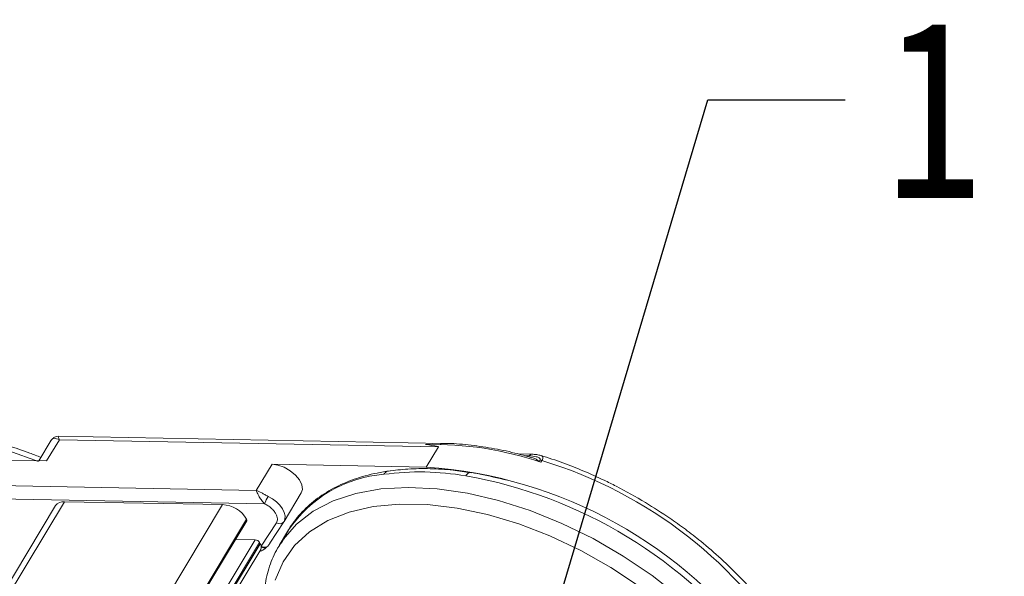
# Model space of a CAD drawing. Header units: millimetres. Extents: x 8853 to 11418, y 45 to 1005.
# Tile 136 of 256: x 9852 to 9925, y 745 to 787. Entities that reach past the tile are written whole.
import ezdxf

# ---------------------------------------------------------------- set-up
doc = ezdxf.new("R2010")
doc.units = ezdxf.units.MM
doc.styles.get("Standard").update_dxf_attribs({"font": '仿宋_GB2312_0.TTF', "width": 0.8})
doc.dimstyles.new('ISO-25.1', dxfattribs={"dimtxt": 6, "dimasz": 5, "dimexe": 3.5, "dimexo": 0.625, "dimgap": 1.5, "dimtad": 1, "dimtoh": 1, "dimdsep": 46, "dimtxsty": 'Standard', "dimcen": 2.5, "dimadec": 0, "dimazin": 0, "dimtfac": 1, "dimtmove": 0, "dimatfit": 3, "dimfxl": 0, "dimarcsym": 0})

msp = doc.modelspace()

# ---------------------------------------------------------------- linework, layer by layer
at = {"color": 7, "linetype": 'Continuous', "lineweight": 15}
for p, q in [((9854.188, 755.538), (9853.272, 754.017)), ((9853.856, 754.007), (9854.802, 755.578)), ((9883.241, 755.309), (9854.706, 755.833)), ((9854.802, 755.578), (9882.884, 755.063)), ((9853.246, 753.974), (9851.064, 754.759)), ((9882.884, 755.063), (9881.974, 753.552)), ((9889.801, 754.505), (9888.805, 754.523)), ((9843.542, 754.196), (9853.856, 754.007)), ((9870.559, 753.761), (9869.394, 751.827)), ((9870.559, 753.761), (9881.974, 753.552)), ((9889.3, 754.387), (9889.622, 754.381)), ((9890.412, 754.061), (9890.35, 753.958)), ((9890.562, 754.035), (9890.489, 753.914)), ((9869.394, 751.827), (9841.312, 752.343)), ((9871.448, 749.52), (9872.722, 751.635)), ((9828.088, 705.986), (9855.188, 750.988)), ((9870.011, 750.838), (9841.294, 751.365)), ((9855.188, 750.988), (9866.897, 750.773)), ((9854.511, 750.696), (9827.591, 705.995)), ((9866.897, 750.773), (9839.796, 705.771)), ((9842.193, 705.724), (9868.676, 749.702)), ((9842.277, 705.717), (9868.687, 749.572)), ((9869.757, 747.69), (9870.888, 749.428)), ((9870.407, 747.919), (9871.432, 749.494)), ((9871.432, 749.494), (9871.437, 749.503)), ((9871.437, 749.503), (9871.448, 749.52)), ((9871.788, 748.898), (9871.097, 747.75)), ((9869.318, 748.162), (9843.309, 704.973)), ((9843.567, 704.69), (9869.632, 747.973)), ((9869.688, 747.873), (9843.63, 704.603)), ((9867.854, 748.189), (9869.318, 748.162)), ((9869.632, 747.973), (9869.688, 747.873)), ((9871.366, 748.164), (9871.097, 747.75)), ((9843.774, 704.351), (9869.722, 747.44))]:
    msp.add_line(p, q, dxfattribs=at)
at = {"color": 7, "linetype": 'Continuous', "lineweight": 15, "flags": 128}
for points in [[(9872.722, 751.635), (9872.806, 751.903), (9872.764, 752.242), (9872.589, 752.606), (9872.295, 752.964), (9871.909, 753.282), (9871.465, 753.535), (9871.001, 753.7), (9870.559, 753.761)], [(9905.694, 738.684), (9904.242, 740.499), (9902.58, 742.258), (9900.732, 743.936), (9898.723, 745.509), (9896.584, 746.954), (9894.345, 748.25), (9892.037, 749.379), (9889.694, 750.324), (9887.35, 751.073), (9885.038, 751.614), (9882.792, 751.939), (9880.644, 752.044), (9878.624, 751.928), (9876.762, 751.591), (9875.084, 751.04), (9873.615, 750.281), (9872.375, 749.325), (9871.382, 748.188), (9871.366, 748.164)], [(9871.448, 749.52), (9871.52, 749.704), (9871.53, 749.938), (9871.467, 750.194), (9871.334, 750.461), (9871.137, 750.725), (9870.886, 750.974), (9870.591, 751.197), (9870.268, 751.384)], [(9897.778, 744.705), (9895.655, 746.112), (9893.435, 747.367), (9891.152, 748.449), (9888.839, 749.343), (9886.532, 750.035), (9884.267, 750.514), (9882.076, 750.774), (9879.994, 750.81), (9878.052, 750.621), (9876.28, 750.211), (9874.704, 749.586), (9873.347, 748.755), (9872.232, 747.731), (9871.374, 746.53), (9870.787, 745.169)]]:
    msp.add_lwpolyline(points, dxfattribs=at)
at = {"color": 7, "linetype": 'Continuous', "lineweight": 15}
for centre, radius, start, end in [((9882.393, 729.844), 25.395, 71.40868, 91.0234), ((9883.241, 754.983), 0.326, 89.24989, 127.14717), ((9889.819, 754.288), 0.217, 94.65154, 154.56292), ((9890.396, 753.534), 0.528, 71.64191, 88.23583), ((9880.905, 722.275), 33.196, 30.87829, 73.08814), ((9879.603, 743.608), 9.437, 94.57455, 145.90267), ((9881.515, 732.904), 20.287, 80.34963, 97.54858), ((9879.74, 720.07), 33.556, 35.70596, 86.18129), ((9878.916, 718.881), 34.548, 37.33392, 79.99869), ((9855.103, 750.254), 0.739, 83.32884, 143.25353), ((9872.813, 749.851), 2.971, 148.94298, 160.58607), ((9866.753, 748.521), 2.257, 31.55185, 86.34145), ((9868.576, 749.628), 0.124, 333.00276, 36.20224), ((9871.125, 749.744), 0.395, 233.0484, 320.89839), ((9869.293, 747.765), 0.398, 31.5519, 86.34093), ((9869.132, 747.557), 0.639, 12.00383, 29.64401), ((9869.311, 747.601), 0.455, 4.35265, 11.30319), ((9870.002, 748.05), 0.435, 235.74868, 298.41752), ((9869.985, 748.018), 0.442, 240.05224, 292.05671)]:
    msp.add_arc(centre, radius, start, end, dxfattribs=at)
for points, knots in [([(9854.802, 755.578), (9854.665, 755.633), (9854.452, 755.718), (9854.261, 755.65), (9854.192, 755.538), (9854.161, 755.488)], [0, 0, 0, 0, 0.498405, 0.772925, 1, 1, 1, 1]), ([(9854.704, 755.833), (9854.641, 755.829), (9854.533, 755.821), (9854.353, 755.737), (9854.271, 755.642), (9854.226, 755.591)], [0, 0, 0, 0, 0.389383, 0.666862, 1, 1, 1, 1]), ([(9854.705, 755.826), (9854.705, 755.828), (9854.704, 755.852), (9854.727, 755.771), (9854.777, 755.642), (9854.802, 755.578)], [0, 0, 0, 0, 0.044603, 0.521109, 1, 1, 1, 1]), ([(9882.884, 755.063), (9882.878, 755.064), (9882.558, 755.132), (9882.245, 755.184), (9881.939, 755.235)], [0, 0, 0, 0, 0.020442, 1, 1, 1, 1]), ([(9889.813, 754.247), (9889.394, 754.366), (9888.389, 754.653), (9886.809, 754.975), (9885.089, 755.209), (9883.893, 755.315), (9883.298, 755.304), (9883.244, 755.303)], [0, 0, 0, 0, 0.185001, 0.44374, 0.707038, 0.973666, 1, 1, 1, 1]), ([(9853.425, 754.271), (9853.154, 754.38), (9852.344, 754.707), (9851.532, 754.964), (9850.991, 755.136)], [0, 0, 0, 0, 0.333589, 1, 1, 1, 1]), ([(9890.488, 754.413), (9890.39, 754.436), (9890.197, 754.482), (9889.932, 754.497), (9889.801, 754.505)], [0, 0, 0, 0, 0.507754, 1, 1, 1, 1]), ([(9889.622, 754.381), (9889.801, 754.371), (9890.069, 754.356), (9890.326, 754.265), (9890.417, 754.185), (9890.433, 754.127), (9890.427, 754.089), (9890.417, 754.071), (9890.412, 754.061)], [0, 0, 0, 0, 0.497178, 0.747712, 0.873459, 0.94103, 0.970982, 1, 1, 1, 1]), ([(9890.325, 753.941), (9890.309, 753.971), (9890.278, 754.031), (9890.155, 754.128), (9890.001, 754.205), (9889.86, 754.24), (9889.815, 754.252)], [0, 0, 0, 0, 0.180569, 0.368322, 0.797114, 1, 1, 1, 1]), ([(9898.225, 750.928), (9897.506, 751.343), (9896.497, 751.925), (9894.965, 752.681), (9893.652, 753.273), (9892.09, 753.894), (9891.03, 754.236), (9890.489, 754.411)], [0, 0, 0, 0, 0.287634, 0.403622, 0.595537, 0.793561, 1, 1, 1, 1]), ([(9890.489, 754.411), (9890.49, 754.411), (9890.532, 754.408), (9890.58, 754.369), (9890.633, 754.297), (9890.639, 754.187), (9890.587, 754.084), (9890.562, 754.035)], [0, 0, 0, 0, 0.007674, 0.271629, 0.502837, 0.762845, 1, 1, 1, 1]), ([(9879.302, 753.276), (9878.979, 753.225), (9878.047, 753.078), (9876.617, 752.678), (9875.087, 752.014), (9873.753, 751.158), (9872.648, 750.122), (9871.871, 749.132), (9871.562, 748.444), (9871.455, 748.205)], [0, 0, 0, 0, 0.088552, 0.255806, 0.422607, 0.588104, 0.751759, 0.913543, 1, 1, 1, 1]), ([(9878.85, 753.015), (9878.902, 753.083), (9878.981, 753.187), (9879.093, 753.245), (9879.142, 753.25), (9879.159, 753.251)], [0, 0, 0, 0, 0.561325, 0.853289, 1, 1, 1, 1]), ([(9885.318, 753.132), (9884.867, 753.202), (9883.83, 753.361), (9882.263, 753.451), (9880.646, 753.438), (9879.645, 753.312), (9879.159, 753.251)], [0, 0, 0, 0, 0.206367, 0.474298, 0.744806, 1, 1, 1, 1]), ([(9884.916, 752.904), (9884.968, 752.972), (9885.047, 753.077), (9885.176, 753.14), (9885.243, 753.145), (9885.277, 753.147)], [0, 0, 0, 0, 0.487131, 0.740525, 1, 1, 1, 1]), ([(9887.976, 752.572), (9887.309, 752.738), (9886.349, 752.977), (9885.412, 753.127), (9885.127, 753.173)], [0, 0, 0, 0, 0.694919, 1, 1, 1, 1]), ([(9869.394, 751.827), (9869.523, 751.771), (9869.716, 751.687), (9870.018, 751.514), (9870.184, 751.427), (9870.268, 751.384)], [0, 0, 0, 0, 0.499561, 0.749316, 1, 1, 1, 1]), ([(9870.011, 750.838), (9869.938, 750.913), (9869.784, 751.071), (9869.618, 751.339), (9869.478, 751.609), (9869.425, 751.747), (9869.394, 751.827)], [0, 0, 0, 0, 0.234585, 0.49913, 0.707189, 1, 1, 1, 1]), ([(9870.011, 750.838), (9870.099, 750.791), (9870.275, 750.695), (9870.508, 750.509), (9870.709, 750.305), (9870.799, 750.162), (9870.844, 750.09)], [0, 0, 0, 0, 0.250098, 0.500005, 0.750098, 1, 1, 1, 1]), ([(9909.535, 739.542), (9909.32, 739.95), (9908.825, 740.891), (9907.838, 742.351), (9906.632, 743.896), (9905.297, 745.37), (9903.865, 746.76), (9902.488, 747.943), (9901.202, 748.94), (9899.843, 749.916), (9898.831, 750.549), (9898.225, 750.928)], [0, 0, 0, 0, 0.097033, 0.223953, 0.349627, 0.473173, 0.59241, 0.709831, 0.794121, 0.876693, 1, 1, 1, 1]), ([(9870.888, 749.428), (9870.911, 749.473), (9870.958, 749.562), (9870.967, 749.726), (9870.935, 749.903), (9870.874, 750.028), (9870.844, 750.09)], [0, 0, 0, 0, 0.249887, 0.499995, 0.749887, 1, 1, 1, 1]), ([(9871.416, 748.179), (9871.263, 747.969), (9870.821, 747.366), (9870.347, 746.215), (9869.989, 744.765), (9869.89, 743.21), (9870.037, 741.575), (9870.433, 739.875), (9871.074, 738.131), (9871.953, 736.367), (9873.058, 734.606), (9874.372, 732.873), (9875.877, 731.188), (9877.555, 729.573), (9879.382, 728.046), (9881.337, 726.627), (9883.395, 725.333), (9885.53, 724.179), (9887.716, 723.18), (9889.926, 722.35), (9892.133, 721.697), (9894.31, 721.234), (9896.198, 720.986), (9897.328, 720.944), (9897.78, 720.927)], [0, 0, 0, 0, 0.024452, 0.070218, 0.115979, 0.162027, 0.208552, 0.255555, 0.302909, 0.350457, 0.398078, 0.445685, 0.493252, 0.540777, 0.588264, 0.635725, 0.683174, 0.730623, 0.778084, 0.82557, 0.873097, 0.920677, 0.968323, 1, 1, 1, 1]), ([(9870.412, 747.927), (9870.411, 747.925), (9870.395, 747.901), (9870.364, 747.854), (9870.316, 747.789), (9870.264, 747.726), (9870.228, 747.687), (9870.209, 747.667)], [0, 0, 0, 0, 0.020625, 0.264337, 0.508488, 0.754005, 1, 1, 1, 1]), ([(9869.698, 747.327), (9869.682, 747.323), (9869.665, 747.318), (9869.647, 747.314), (9869.646, 747.313)], [0, 0, 0, 0, 0.901767, 1, 1, 1, 1]), ([(9869.698, 747.327), (9869.747, 747.344), (9869.847, 747.379), (9869.971, 747.458), (9870.073, 747.536), (9870.125, 747.585), (9870.151, 747.609)], [0, 0, 0, 0, 0.303534, 0.615271, 0.807225, 1, 1, 1, 1]), ([(9869.765, 747.635), (9869.767, 747.571), (9869.769, 747.497), (9869.723, 747.45), (9869.717, 747.444)], [0, 0, 0, 0, 0.869542, 1, 1, 1, 1]), ([(9870.209, 747.667), (9870.205, 747.662), (9870.195, 747.652), (9870.181, 747.638), (9870.166, 747.623), (9870.156, 747.614), (9870.151, 747.609)], [0, 0, 0, 0, 0.2499131, 0.4998257, 0.7498972, 1, 1, 1, 1])]:
    msp.add_open_spline(points, degree=3, knots=knots, dxfattribs=at)

# ---------------------------------------------------------------- texts
at = {"color": 5, "lineweight": 9, "insert": (9915.999, 786.696), "char_height": 13.2, "width": 1.98, "attachment_point": 1}
msp.add_mtext('1', dxfattribs=at)

# ---------------------------------------------------------------- leaders
at = {"color": 5, "lineweight": 9}
msp.add_leader([(9888.652, 733.051), (9902.856, 780.756), (9913.029, 780.756)], dimstyle='ISO-25.1', override={"dimgap": 1.5, "dimtad": 0, "dimldrblk": 'Dot'}, dxfattribs=at)

doc.saveas('drawing.dxf')
